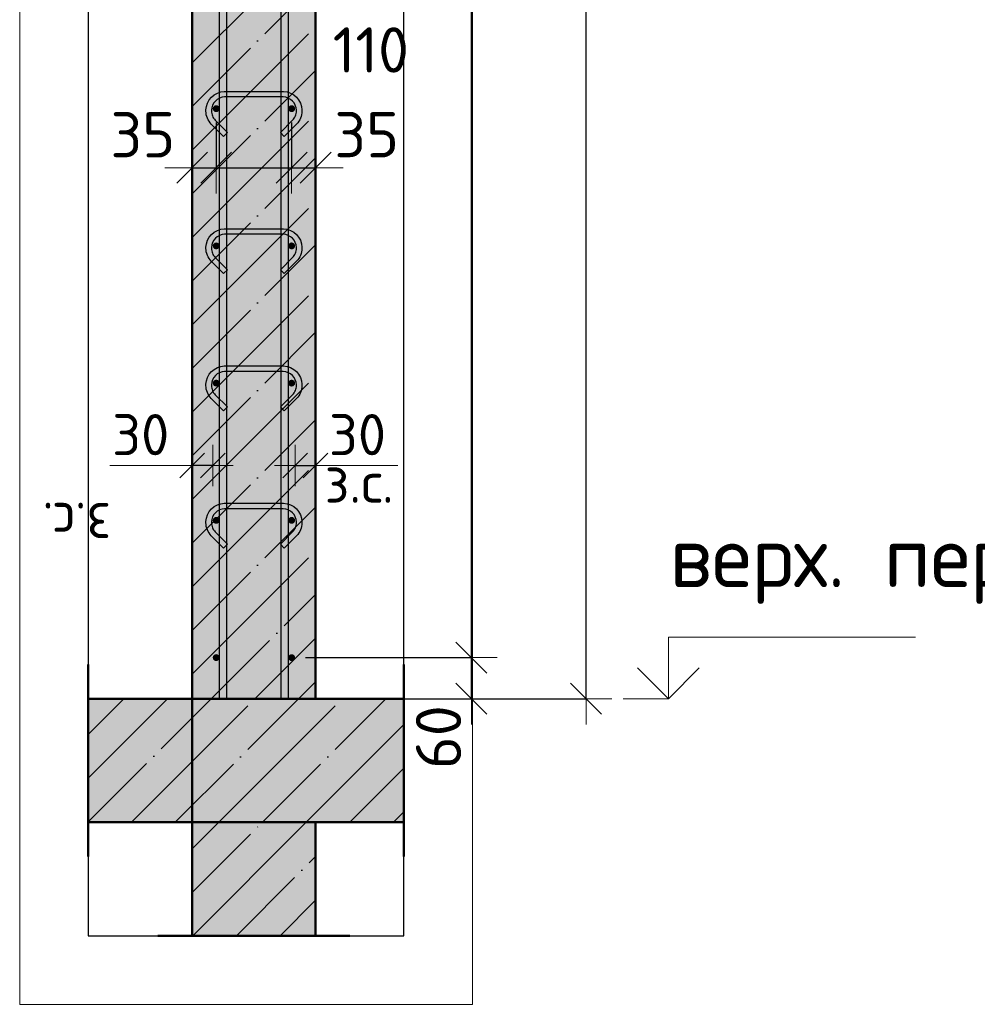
# Model space of a CAD drawing. Header units: millimetres. Extents: x -26477 to 45326, y 46540 to 77465.
# Tile 31 of 50: x 28802 to 30198, y 72040 to 73475. Entities that reach past the tile are written whole.
import ezdxf

# ---------------------------------------------------------------- set-up
doc = ezdxf.new("R2010")
doc.units = ezdxf.units.MM
doc.header["$PDMODE"] = 65
for name, pattern in [('______11', [150, 120, -15, 0, -15]), ('______5', [330, 240, -30, 30, -30]), ('________', [0])]:
    doc.linetypes.add(name, pattern=pattern)
for name, color, linetype, lineweight in [('Standard', 7, 'Continuous', 25), ('Арм.стержн. вертикальными 1', 22, 'Continuous', 35), ('Арм.стержн.горизонт. 1', 180, 'Continuous', 35), ('Высотная отметки_ общее', 7, 'Continuous', 13), ('Размерная линия_ общее', 7, 'Continuous', 13), ('Размерная линия_ общее_1', 7, 'Continuous', 13)]:
    doc.layers.add(name, color=color, linetype=linetype, lineweight=lineweight)
doc.layers.add('Арм.стержн.Стяжки', color=7, linetype='Continuous', lineweight=35, true_color=0x501e0f)
doc.styles.add('ISOCPEUR', font='ISOCPEUR')
doc.dimstyles.new('DIMSTYLE_2', dxfattribs={"dimtxt": 66, "dimasz": 75, "dimexe": 0, "dimexo": 0, "dimgap": 33, "dimtad": 2, "dimdec": 0, "dimrnd": 5, "dimzin": 12, "dimdsep": 46, "dimtxsty": 'ISOCPEUR', "dimblk1": 'ALL_ML_STRICH', "dimblk2": 'ALL_ML_STRICH', "dimsah": 1, "dimcen": 0, "dimclrd": 7, "dimclre": 256, "dimclrt": 7, "dimadec": 0, "dimazin": 0, "dimtfac": 1, "dimtdec": 0, "dimtix": 1, "dimtmove": 2, "dimatfit": 3, "dimfxl": 0, "dimtzin": 0, "dimlwd": 0, "dimlwe": -3, "dimarcsym": 0})
doc.dimstyles.new('DIMSTYLE_4', dxfattribs={"dimtxt": 66, "dimasz": 75, "dimexe": 0, "dimexo": 0, "dimgap": 33, "dimtad": 2, "dimdec": 0, "dimrnd": 5, "dimzin": 12, "dimdsep": 46, "dimtxsty": 'ISOCPEUR', "dimblk1": 'ALL_ML_STRICH', "dimblk2": 'ALL_ML_STRICH', "dimsah": 1, "dimcen": 0, "dimclrd": 7, "dimclre": 256, "dimclrt": 7, "dimadec": 0, "dimazin": 0, "dimtfac": 1, "dimtdec": 0, "dimtix": 1, "dimtmove": 2, "dimatfit": 3, "dimfxl": 0, "dimtvp": 1.2, "dimtzin": 0, "dimlwd": 0, "dimlwe": -3, "dimarcsym": 0})
doc.dimstyles.new('DIMSTYLE_5', dxfattribs={"dimtxt": 66, "dimasz": 75, "dimexe": 0, "dimexo": 0, "dimgap": 33, "dimtad": 2, "dimdec": 0, "dimrnd": 5, "dimzin": 12, "dimdsep": 46, "dimtxsty": 'ISOCPEUR', "dimblk1": 'ALL_ML_STRICH', "dimblk2": 'ALL_ML_STRICH', "dimsah": 1, "dimcen": 0, "dimclrd": 7, "dimclre": 256, "dimclrt": 7, "dimadec": 0, "dimazin": 0, "dimtfac": 1, "dimtdec": 0, "dimtix": 1, "dimtmove": 2, "dimatfit": 3, "dimfxl": 0, "dimtzin": 0, "dimlwd": 0, "dimlwe": -3, "dimarcsym": 0})
doc.dimstyles.new('DIMSTYLE_7', dxfattribs={"dimtxt": 60, "dimasz": 60, "dimexe": 0, "dimexo": 0.001, "dimgap": 30, "dimtad": 2, "dimdec": 0, "dimrnd": 5, "dimzin": 12, "dimdsep": 46, "dimtxsty": 'ISOCPEUR', "dimblk1": 'ALL_ML_STRICH', "dimblk2": 'ALL_ML_STRICH', "dimsah": 1, "dimcen": 0, "dimse1": 1, "dimse2": 1, "dimclrd": 7, "dimclre": 256, "dimclrt": 7, "dimadec": 0, "dimazin": 0, "dimtfac": 1, "dimtdec": 0, "dimtix": 1, "dimtmove": 2, "dimatfit": 3, "dimfxl": 0, "dimtvp": 1.2, "dimtzin": 0, "dimlwd": 0, "dimlwe": -3, "dimarcsym": 0})
doc.dimstyles.new('DIMSTYLE_8', dxfattribs={"dimtxt": 60, "dimasz": 60, "dimexe": 0, "dimexo": 0.001, "dimgap": 30, "dimtad": 2, "dimdec": 0, "dimrnd": 5, "dimzin": 12, "dimdsep": 46, "dimtxsty": 'ISOCPEUR', "dimblk1": 'ALL_ML_STRICH', "dimblk2": 'ALL_ML_STRICH', "dimsah": 1, "dimcen": 0, "dimse1": 1, "dimse2": 1, "dimclrd": 7, "dimclre": 256, "dimclrt": 7, "dimadec": 0, "dimazin": 0, "dimtfac": 1, "dimtdec": 0, "dimtix": 1, "dimtmove": 2, "dimatfit": 3, "dimfxl": 0, "dimtvp": 1.2, "dimtzin": 0, "dimlwd": 0, "dimlwe": -3, "dimarcsym": 0})

# ---------------------------------------------------------------- blocks, each defined once
blk = doc.blocks.new('ALL_ML_STRICH')
at = {"color": 0, "linetype": 'ByBlock', "lineweight": -2}
for p, q in [((0, -0.5), (0, 0.5)), ((-0.3, -0.3), (0.3, 0.3)), ((-1, 0), (0.5, 0))]:
    blk.add_line(p, q, dxfattribs=at)
blk = doc.blocks.new('*D4')
at = {"layer": 'DEFPOINTS', "color": 7, "linetype": 'Continuous', "lineweight": 13, "transparency": 33554687}
for p in [(29329.4, 75605), (29358, 72485), (29627.3, 72485)]:
    blk.add_point(p, dxfattribs=at)
at = {"layer": 'Размерная линия_ общее', "color": 253, "linetype": 'Continuous', "lineweight": -2, "true_color": 0xa0a0a0, "transparency": 33554687}
for p, q in [((29349.4, 75605), (29627.3, 75605)), ((29378, 72485), (29627.3, 72485))]:
    blk.add_line(p, q, dxfattribs=at)
at = {"layer": 'Размерная линия_ общее', "color": 7, "linetype": 'Continuous', "lineweight": -2, "transparency": 33554687}
blk.add_line((29627.3, 72485), (29627.3, 75605), dxfattribs=at)
at = {"layer": 'Размерная линия_ общее', "color": 7, "linetype": 'Continuous', "lineweight": 13, "transparency": 33554687, "xscale": 75, "yscale": 75, "zscale": 75}
for p, rotation in [((29627.3, 75605), 90), ((29627.3, 72485), 270)]:
    blk.add_blockref('ALL_ML_STRICH', p, dxfattribs=dict(at, rotation=rotation))
at = {"layer": 'Размерная линия_ общее', "color": 7, "linetype": 'Continuous', "lineweight": 13, "transparency": 33554687, "insert": (29579.3, 74054.9), "char_height": 66, "width": 264, "attachment_point": 5, "rotation": 90, "style": 'ISOCPEUR'}
blk.add_mtext('\\A1;{3120}', dxfattribs=at)
blk = doc.blocks.new('*D6')
at = {"layer": 'DEFPOINTS', "color": 7, "linetype": 'Continuous', "lineweight": 13, "transparency": 33554687}
for p in [(29198.1, 72545), (29256, 72485), (29460.1, 72485)]:
    blk.add_point(p, dxfattribs=at)
at = {"layer": 'Размерная линия_ общее', "color": 253, "linetype": 'Continuous', "lineweight": -2, "true_color": 0xa0a0a0, "transparency": 33554687}
for p, q in [((29218.1, 72545), (29460.1, 72545)), ((29276, 72485), (29460.1, 72485))]:
    blk.add_line(p, q, dxfattribs=at)
at = {"layer": 'Размерная линия_ общее', "color": 7, "linetype": 'Continuous', "lineweight": -2, "transparency": 33554687}
blk.add_line((29460.1, 72485), (29460.1, 72545), dxfattribs=at)
at = {"layer": 'Размерная линия_ общее', "color": 7, "linetype": 'Continuous', "lineweight": 13, "transparency": 33554687, "xscale": 75, "yscale": 75, "zscale": 75}
for p, rotation in [((29460.1, 72545), 90), ((29460.1, 72485), 270)]:
    blk.add_blockref('ALL_ML_STRICH', p, dxfattribs=dict(at, rotation=rotation))
at = {"layer": 'Размерная линия_ общее', "color": 7, "linetype": 'Continuous', "lineweight": 13, "transparency": 33554687, "insert": (29412.2, 72429.1), "char_height": 66, "width": 132, "attachment_point": 5, "rotation": 90, "style": 'ISOCPEUR'}
blk.add_mtext('\\A1;{60}', dxfattribs=at)
blk = doc.blocks.new('*D7')
at = {"layer": 'DEFPOINTS', "color": 7, "linetype": 'Continuous', "lineweight": 13, "transparency": 33554687}
for p in [(29198.1, 75545), (29198.1, 72545), (29460.1, 72545)]:
    blk.add_point(p, dxfattribs=at)
at = {"layer": 'Размерная линия_ общее', "color": 253, "linetype": 'Continuous', "lineweight": -2, "true_color": 0xa0a0a0, "transparency": 33554687}
for p, q in [((29218.1, 75545), (29460.1, 75545)), ((29218.1, 72545), (29460.1, 72545))]:
    blk.add_line(p, q, dxfattribs=at)
at = {"layer": 'Размерная линия_ общее', "color": 7, "linetype": 'Continuous', "lineweight": -2, "transparency": 33554687}
blk.add_line((29460.1, 72545), (29460.1, 75545), dxfattribs=at)
at = {"layer": 'Размерная линия_ общее', "color": 7, "linetype": 'Continuous', "lineweight": 13, "transparency": 33554687, "xscale": 75, "yscale": 75, "zscale": 75}
for p, rotation in [((29460.1, 75545), 90), ((29460.1, 72545), 270)]:
    blk.add_blockref('ALL_ML_STRICH', p, dxfattribs=dict(at, rotation=rotation))
at = {"layer": 'Размерная линия_ общее', "color": 7, "linetype": 'Continuous', "lineweight": 13, "transparency": 33554687, "insert": (29379.1, 73823), "char_height": 66, "width": 3.3, "attachment_point": 1, "rotation": 90, "line_spacing_factor": 0.60241, "style": 'ISOCPEUR'}
blk.add_mtext('\\W0.91;15х200=3000', dxfattribs=at)
blk = doc.blocks.new('COMPLEX_ELEVATIONDIM_0')
at = {"layer": 'Высотная отметки_ общее', "color": 7, "linetype": 'Continuous', "lineweight": 13, "transparency": 33554687}
for p, q in [((29747.3, 72485), (29747.3, 72575)), ((29747.3, 72575), (30107.3, 72575)), ((29747.3, 72485), (29702.3, 72530)), ((29747.3, 72485), (29792.3, 72530)), ((29747.3, 72485), (29681.2, 72485)), ((29747.3, 72485), (29747.3, 72485)), ((29747.3, 72485), (29747.3, 72485)), ((29747.3, 72485), (29747.3, 72485)), ((29747.3, 72485), (29747.3, 72485))]:
    blk.add_line(p, q, dxfattribs=at)
at = {"layer": 'Высотная отметки_ общее', "color": 7, "linetype": 'Continuous', "lineweight": 13, "transparency": 33554687, "insert": (29749.1, 72623.3), "char_height": 90, "width": 781.345, "attachment_point": 7, "style": 'ISOCPEUR'}
blk.add_mtext('\\W0.98;верх. перекр.', dxfattribs=at)
blk = doc.blocks.new('*D12')
at = {"layer": 'DEFPOINTS', "color": 7, "linetype": 'Continuous', "lineweight": 13, "transparency": 33554687}
for p in [(29203.1, 72824.9), (29203.1, 72816.2), (29233.1, 72816.2)]:
    blk.add_point(p, dxfattribs=at)
at = {"layer": 'Размерная линия_ общее_1', "color": 7, "linetype": 'Continuous', "lineweight": -2, "transparency": 33554687}
blk.add_line((29203.1, 72824.9), (29233.1, 72824.9), dxfattribs=at)
at = {"layer": 'Размерная линия_ общее_1', "color": 7, "linetype": 'Continuous', "lineweight": 13, "transparency": 33554687, "xscale": 60, "yscale": 60, "zscale": 60, "rotation": 180}
blk.add_blockref('ALL_ML_STRICH', (29203.1, 72824.9), dxfattribs=at)
at = {"layer": 'Размерная линия_ общее_1', "color": 7, "linetype": 'Continuous', "lineweight": 13, "transparency": 33554687, "xscale": 60, "yscale": 60, "zscale": 60}
blk.add_blockref('ALL_ML_STRICH', (29233.1, 72824.9), dxfattribs=at)
at = {"layer": 'Размерная линия_ общее_1', "color": 7, "linetype": 'Continuous', "lineweight": 13, "transparency": 33554687, "insert": (29294.1, 72869.9), "char_height": 60, "width": 120, "attachment_point": 5, "style": 'ISOCPEUR'}
blk.add_mtext('\\A1;{30}', dxfattribs=at)
at = {"layer": 'Размерная линия_ общее_1', "color": 7, "linetype": 'Continuous', "lineweight": 13, "transparency": 33554687, "insert": (29246.2, 72830.7), "char_height": 60, "width": 3, "attachment_point": 1, "line_spacing_factor": 0.60241, "style": 'ISOCPEUR'}
blk.add_mtext('з.с.', dxfattribs=at)
blk = doc.blocks.new('*D13')
at = {"layer": 'DEFPOINTS', "color": 7, "linetype": 'Continuous', "lineweight": 13, "transparency": 33554687}
for p in [(29083.1, 72824.9), (29053.1, 72816.2), (29083.1, 72816.2)]:
    blk.add_point(p, dxfattribs=at)
at = {"layer": 'Размерная линия_ общее_1', "color": 7, "linetype": 'Continuous', "lineweight": -2, "transparency": 33554687}
blk.add_line((29083.1, 72824.9), (29053.1, 72824.9), dxfattribs=at)
at = {"layer": 'Размерная линия_ общее_1', "color": 7, "linetype": 'Continuous', "lineweight": 13, "transparency": 33554687, "xscale": 60, "yscale": 60, "zscale": 60}
for p, rotation in [((29083.1, 72824.9), 360), ((29053.1, 72824.9), 180)]:
    blk.add_blockref('ALL_ML_STRICH', p, dxfattribs=dict(at, rotation=rotation))
at = {"layer": 'Размерная линия_ общее_1', "color": 7, "linetype": 'Continuous', "lineweight": 13, "transparency": 33554687, "insert": (28978.1, 72869.9), "char_height": 60, "width": 120, "attachment_point": 5, "style": 'ISOCPEUR'}
blk.add_mtext('\\A1;{30}', dxfattribs=at)
at = {"layer": 'Размерная линия_ общее_1', "color": 7, "linetype": 'Continuous', "lineweight": 13, "transparency": 33554687, "insert": (28935.1, 72710.7), "char_height": 60, "width": 3, "attachment_point": 1, "rotation": 180, "line_spacing_factor": 0.60241, "style": 'ISOCPEUR'}
blk.add_mtext('з.с.', dxfattribs=at)
blk = doc.blocks.new('*D14')
at = {"layer": 'DEFPOINTS', "color": 7, "linetype": 'Continuous', "lineweight": 13, "transparency": 33554687}
for p in [(29088.1, 73345), (29053.1, 73258.9), (29053.1, 73218)]:
    blk.add_point(p, dxfattribs=at)
at = {"layer": 'Размерная линия_ общее', "color": 253, "linetype": 'Continuous', "lineweight": -2, "true_color": 0xa0a0a0, "transparency": 33554687}
for p, q in [((29088.1, 73325), (29088.1, 73258.9)), ((29053.1, 73238), (29053.1, 73258.9))]:
    blk.add_line(p, q, dxfattribs=at)
at = {"layer": 'Размерная линия_ общее', "color": 7, "linetype": 'Continuous', "lineweight": -2, "transparency": 33554687}
blk.add_line((29053.1, 73258.9), (29088.1, 73258.9), dxfattribs=at)
at = {"layer": 'Размерная линия_ общее', "color": 7, "linetype": 'Continuous', "lineweight": 13, "transparency": 33554687, "xscale": 75, "yscale": 75, "zscale": 75}
blk.add_blockref('ALL_ML_STRICH', (29088.1, 73258.9), dxfattribs=at)
at = {"layer": 'Размерная линия_ общее', "color": 7, "linetype": 'Continuous', "lineweight": 13, "transparency": 33554687, "xscale": 75, "yscale": 75, "zscale": 75, "rotation": 180}
blk.add_blockref('ALL_ML_STRICH', (29053.1, 73258.9), dxfattribs=at)
at = {"layer": 'Размерная линия_ общее', "color": 7, "linetype": 'Continuous', "lineweight": 13, "transparency": 33554687, "insert": (28981.2, 73306.9), "char_height": 66, "width": 132, "attachment_point": 5, "style": 'ISOCPEUR'}
blk.add_mtext('\\A1;{35}', dxfattribs=at)
blk = doc.blocks.new('*D15')
at = {"layer": 'DEFPOINTS', "color": 7, "linetype": 'Continuous', "lineweight": 13, "transparency": 33554687}
for p in [(29088.1, 73345), (29198.1, 73345), (29088.1, 73258.9)]:
    blk.add_point(p, dxfattribs=at)
at = {"layer": 'Размерная линия_ общее', "color": 253, "linetype": 'Continuous', "lineweight": -2, "true_color": 0xa0a0a0, "transparency": 33554687}
for p, q in [((29088.1, 73325), (29088.1, 73258.9)), ((29198.1, 73325), (29198.1, 73258.9))]:
    blk.add_line(p, q, dxfattribs=at)
at = {"layer": 'Размерная линия_ общее', "color": 7, "linetype": 'Continuous', "lineweight": -2, "transparency": 33554687}
blk.add_line((29088.1, 73258.9), (29198.1, 73258.9), dxfattribs=at)
at = {"layer": 'Размерная линия_ общее', "color": 7, "linetype": 'Continuous', "lineweight": 13, "transparency": 33554687, "xscale": 75, "yscale": 75, "zscale": 75, "rotation": 180}
blk.add_blockref('ALL_ML_STRICH', (29088.1, 73258.9), dxfattribs=at)
at = {"layer": 'Размерная линия_ общее', "color": 7, "linetype": 'Continuous', "lineweight": 13, "transparency": 33554687, "xscale": 75, "yscale": 75, "zscale": 75}
blk.add_blockref('ALL_ML_STRICH', (29198.1, 73258.9), dxfattribs=at)
at = {"layer": 'Размерная линия_ общее', "color": 7, "linetype": 'Continuous', "lineweight": 13, "transparency": 33554687, "insert": (29313.6, 73430.5), "char_height": 66, "width": 198, "attachment_point": 5, "style": 'ISOCPEUR'}
blk.add_mtext('\\A1;{110}', dxfattribs=at)
blk = doc.blocks.new('*D16')
at = {"layer": 'DEFPOINTS', "color": 7, "linetype": 'Continuous', "lineweight": 13, "transparency": 33554687}
for p in [(29198.1, 73345), (29198.1, 73258.9), (29233.1, 73221.4)]:
    blk.add_point(p, dxfattribs=at)
at = {"layer": 'Размерная линия_ общее', "color": 253, "linetype": 'Continuous', "lineweight": -2, "true_color": 0xa0a0a0, "transparency": 33554687}
for p, q in [((29198.1, 73325), (29198.1, 73258.9)), ((29233.1, 73241.4), (29233.1, 73258.9))]:
    blk.add_line(p, q, dxfattribs=at)
at = {"layer": 'Размерная линия_ общее', "color": 7, "linetype": 'Continuous', "lineweight": -2, "transparency": 33554687}
blk.add_line((29198.1, 73258.9), (29233.1, 73258.9), dxfattribs=at)
at = {"layer": 'Размерная линия_ общее', "color": 7, "linetype": 'Continuous', "lineweight": 13, "transparency": 33554687, "xscale": 75, "yscale": 75, "zscale": 75}
blk.add_blockref('ALL_ML_STRICH', (29233.1, 73258.9), dxfattribs=at)
at = {"layer": 'Размерная линия_ общее', "color": 7, "linetype": 'Continuous', "lineweight": 13, "transparency": 33554687, "xscale": 75, "yscale": 75, "zscale": 75, "rotation": 180}
blk.add_blockref('ALL_ML_STRICH', (29198.1, 73258.9), dxfattribs=at)
at = {"layer": 'Размерная линия_ общее', "color": 7, "linetype": 'Continuous', "lineweight": 13, "transparency": 33554687, "insert": (29307.5, 73307), "char_height": 66, "width": 132, "attachment_point": 5, "style": 'ISOCPEUR'}
blk.add_mtext('\\A1;{35}', dxfattribs=at)

msp = doc.modelspace()

# ---------------------------------------------------------------- hatches: boundary and pattern name
at = {"linetype": 'Continuous', "lineweight": -3, "transparency": 33554687}
msp.add_hatch(color=7, dxfattribs=at).paths.add_polyline_path([(28901.7, 72485), (28901.7, 72305), (29361.7, 72305), (29361.7, 72485)])
at = {"layer": 'Standard', "linetype": 'Continuous', "lineweight": -3, "transparency": 33554687}
msp.add_hatch(color=7, dxfattribs=at).paths.add_polyline_path([(29233.1, 75605), (29053.1, 75605), (29053.1, 72485), (29233.1, 72485)])
at = {"layer": 'Standard', "linetype": 'Continuous', "lineweight": 13, "transparency": 33554687}
msp.add_hatch(color=7, dxfattribs=at).paths.add_polyline_path([(29233.1, 72305), (29053.1, 72305), (29053.1, 72139.7), (29233.1, 72139.7)])
at = {"layer": 'Арм.стержн.горизонт. 1', "linetype": 'Continuous', "lineweight": 50, "transparency": 33554687}
for points in [[(29093.1, 73345), (29092.8, 73346.9), (29091.7, 73348.5), (29090.1, 73349.6), (29088.1, 73350), (29086.2, 73349.6), (29084.6, 73348.5), (29083.5, 73346.9), (29083.1, 73345), (29083.5, 73343), (29084.6, 73341.4), (29086.2, 73340.3), (29088.1, 73340), (29090.1, 73340.3), (29091.7, 73341.4), (29092.8, 73343)], [(29203.1, 73345), (29202.8, 73346.9), (29201.7, 73348.5), (29200.1, 73349.6), (29198.1, 73350), (29196.2, 73349.6), (29194.6, 73348.5), (29193.5, 73346.9), (29193.1, 73345), (29193.5, 73343), (29194.6, 73341.4), (29196.2, 73340.3), (29198.1, 73340), (29200.1, 73340.3), (29201.7, 73341.4), (29202.8, 73343)], [(29093.1, 73145), (29092.8, 73146.9), (29091.7, 73148.5), (29090.1, 73149.6), (29088.1, 73150), (29086.2, 73149.6), (29084.6, 73148.5), (29083.5, 73146.9), (29083.1, 73145), (29083.5, 73143), (29084.6, 73141.4), (29086.2, 73140.3), (29088.1, 73140), (29090.1, 73140.3), (29091.7, 73141.4), (29092.8, 73143)], [(29203.1, 73145), (29202.8, 73146.9), (29201.7, 73148.5), (29200.1, 73149.6), (29198.1, 73150), (29196.2, 73149.6), (29194.6, 73148.5), (29193.5, 73146.9), (29193.1, 73145), (29193.5, 73143), (29194.6, 73141.4), (29196.2, 73140.3), (29198.1, 73140), (29200.1, 73140.3), (29201.7, 73141.4), (29202.8, 73143)], [(29093.1, 72945), (29092.8, 72946.9), (29091.7, 72948.5), (29090.1, 72949.6), (29088.1, 72950), (29086.2, 72949.6), (29084.6, 72948.5), (29083.5, 72946.9), (29083.1, 72945), (29083.5, 72943), (29084.6, 72941.4), (29086.2, 72940.3), (29088.1, 72940), (29090.1, 72940.3), (29091.7, 72941.4), (29092.8, 72943)], [(29203.1, 72945), (29202.8, 72946.9), (29201.7, 72948.5), (29200.1, 72949.6), (29198.1, 72950), (29196.2, 72949.6), (29194.6, 72948.5), (29193.5, 72946.9), (29193.1, 72945), (29193.5, 72943), (29194.6, 72941.4), (29196.2, 72940.3), (29198.1, 72940), (29200.1, 72940.3), (29201.7, 72941.4), (29202.8, 72943)], [(29093.1, 72745), (29092.8, 72746.9), (29091.7, 72748.5), (29090.1, 72749.6), (29088.1, 72750), (29086.2, 72749.6), (29084.6, 72748.5), (29083.5, 72746.9), (29083.1, 72745), (29083.5, 72743), (29084.6, 72741.4), (29086.2, 72740.3), (29088.1, 72740), (29090.1, 72740.3), (29091.7, 72741.4), (29092.8, 72743)], [(29203.1, 72745), (29202.8, 72746.9), (29201.7, 72748.5), (29200.1, 72749.6), (29198.1, 72750), (29196.2, 72749.6), (29194.6, 72748.5), (29193.5, 72746.9), (29193.1, 72745), (29193.5, 72743), (29194.6, 72741.4), (29196.2, 72740.3), (29198.1, 72740), (29200.1, 72740.3), (29201.7, 72741.4), (29202.8, 72743)], [(29093.1, 72545), (29092.8, 72546.9), (29091.7, 72548.5), (29090.1, 72549.6), (29088.1, 72550), (29086.2, 72549.6), (29084.6, 72548.5), (29083.5, 72546.9), (29083.1, 72545), (29083.5, 72543), (29084.6, 72541.4), (29086.2, 72540.3), (29088.1, 72540), (29090.1, 72540.3), (29091.7, 72541.4), (29092.8, 72543)], [(29203.1, 72545), (29202.8, 72546.9), (29201.7, 72548.5), (29200.1, 72549.6), (29198.1, 72550), (29196.2, 72549.6), (29194.6, 72548.5), (29193.5, 72546.9), (29193.1, 72545), (29193.5, 72543), (29194.6, 72541.4), (29196.2, 72540.3), (29198.1, 72540), (29200.1, 72540.3), (29201.7, 72541.4), (29202.8, 72543)]]:
    msp.add_hatch(color=4, dxfattribs=at).paths.add_polyline_path(points)

# ---------------------------------------------------------------- linework, layer by layer
at = {"color": 52, "linetype": 'Continuous', "lineweight": -3, "transparency": 33554687}
for p, q in [((28901.7, 76757.2), (28901.7, 72139.7)), ((28901.7, 76757.2), (28901.7, 72139.7)), ((29361.7, 72139.7), (29361.7, 76757.2)), ((29361.7, 72139.7), (29361.7, 76757.2)), ((28901.7, 72139.7), (29361.7, 72139.7)), ((28901.7, 72139.7), (29361.7, 72139.7))]:
    msp.add_line(p, q, dxfattribs=at)
at = {"color": 7, "linetype": 'Continuous', "lineweight": 50, "transparency": 33554687}
for p, q in [((28901.7, 72255), (28901.7, 72535)), ((29361.7, 72535), (29361.7, 72255)), ((29053.1, 72485), (28901.7, 72485)), ((29233.1, 72485), (29053.1, 72485)), ((29361.7, 72485), (29233.1, 72485)), ((28901.7, 72305), (29053.1, 72305)), ((29053.1, 72305), (29233.1, 72305)), ((29233.1, 72305), (29361.7, 72305))]:
    msp.add_line(p, q, dxfattribs=at)
at = {"color": 7, "linetype": '______11', "lineweight": -3, "transparency": 33554687}
for p, q in [((28901.7, 72433), (28953.7, 72485)), ((28901.7, 72305.7), (29081, 72485)), ((29028.3, 72305), (29208.3, 72485)), ((29155.5, 72305), (29335.5, 72485)), ((29282.8, 72305), (29361.7, 72383.9))]:
    msp.add_line(p, q, dxfattribs=at)
at = {"color": 7, "linetype": '______5', "lineweight": -3, "transparency": 33554687}
for p, q in [((28901.7, 72369.4), (29017.3, 72485)), ((28964.6, 72305), (29144.6, 72485)), ((29091.9, 72305), (29271.9, 72485)), ((29219.2, 72305), (29361.7, 72447.5)), ((29346.5, 72305), (29361.7, 72320.2))]:
    msp.add_line(p, q, dxfattribs=at)
at = {"color": 7, "linetype": '________', "lineweight": 50, "transparency": 33554687}
msp.add_line((29053.1, 72485), (29053.1, 72305), dxfattribs=at)
at = {"layer": 'Standard', "color": 7, "linetype": 'Continuous', "lineweight": 50, "transparency": 33554687}
for p, q in [((29053.1, 75605), (29053.1, 72485)), ((29233.1, 72485), (29233.1, 75605)), ((29053.1, 72485), (29233.1, 72485)), ((29233.1, 72305), (29053.1, 72305)), ((29053.1, 72305), (29053.1, 72139.7)), ((29233.1, 72139.7), (29233.1, 72305)), ((29283.1, 72139.7), (29003.1, 72139.7))]:
    msp.add_line(p, q, dxfattribs=at)
at = {"layer": 'Standard', "color": 7, "linetype": '______5', "lineweight": -3, "transparency": 33554687}
for p, q in [((29053.1, 73411.7), (29233.1, 73591.7)), ((29053.1, 73284.4), (29233.1, 73464.4)), ((29053.1, 73157.2), (29233.1, 73337.2)), ((29053.1, 73029.9), (29233.1, 73209.9)), ((29053.1, 72902.6), (29233.1, 73082.6)), ((29053.1, 72775.3), (29233.1, 72955.3)), ((29053.1, 72648.1), (29233.1, 72828.1)), ((29053.1, 72520.8), (29233.1, 72700.8)), ((29144.6, 72485), (29233.1, 72573.5)), ((29053.1, 72266.2), (29091.9, 72305)), ((29054, 72139.7), (29219.2, 72305)), ((29181.2, 72139.7), (29233.1, 72191.7))]:
    msp.add_line(p, q, dxfattribs=at)
at = {"layer": 'Standard', "color": 7, "linetype": '______11', "lineweight": -3, "transparency": 33554687}
for p, q in [((29053.1, 73348.1), (29233.1, 73528.1)), ((29053.1, 73220.8), (29233.1, 73400.8)), ((29053.1, 73093.5), (29233.1, 73273.5)), ((29053.1, 72966.3), (29233.1, 73146.3)), ((29053.1, 72839), (29233.1, 73019)), ((29053.1, 72711.7), (29233.1, 72891.7)), ((29053.1, 72584.4), (29233.1, 72764.4)), ((29081, 72485), (29233.1, 72637.1)), ((29208.3, 72485), (29233.1, 72509.9)), ((29053.1, 72202.6), (29155.5, 72305)), ((29117.6, 72139.7), (29233.1, 72255.3))]:
    msp.add_line(p, q, dxfattribs=at)
at = {"layer": 'Standard', "color": 7, "linetype": 'Continuous', "lineweight": 13, "transparency": 33554687}
for p, q in [((29053.1, 72824.9), (28933.1, 72824.9)), ((29233.1, 72824.9), (29353.1, 72824.9))]:
    msp.add_line(p, q, dxfattribs=at)
msp.add_lwpolyline([(28801.7, 72039.7), (29461.7, 72039.7), (29461.7, 76857.2), (28801.7, 76857.2), (28801.7, 72039.7)], dxfattribs=at)
at = {"layer": 'Арм.стержн. вертикальными 1', "color": 4, "linetype": 'Continuous', "lineweight": 25, "transparency": 33554687}
for points in [[(29093.1, 72485), (29093.1, 76615), (29103.1, 76615), (29103.1, 72485), (29093.1, 72485)], [(29093.1, 72485), (29093.1, 76615), (29103.1, 76615), (29103.1, 72485), (29093.1, 72485)], [(29183.1, 72485), (29183.1, 76615), (29193.1, 76615), (29193.1, 72485), (29183.1, 72485)], [(29183.1, 72485), (29183.1, 76615), (29193.1, 76615), (29193.1, 72485), (29183.1, 72485)]]:
    msp.add_lwpolyline(points, dxfattribs=at)
at = {"layer": 'Арм.стержн.горизонт. 1', "color": 52, "linetype": 'Continuous', "lineweight": 50, "transparency": 33554687}
for p, q in [((29053.1, 72485), (29053.1, 72485)), ((29233.2, 72485), (29233.2, 72485))]:
    msp.add_line(p, q, dxfattribs=at)
at = {"layer": 'Арм.стержн.Стяжки', "color": 40, "linetype": 'Continuous', "lineweight": 25, "transparency": 33554687}
for points in [[(29181.7, 73310.2), (29199.6, 73328.1), (29200.8, 73329.5), (29201.9, 73331), (29202.8, 73332.6), (29203.6, 73334.3), (29204.2, 73336), (29204.7, 73337.8), (29205, 73339.7), (29205.2, 73341.6), (29205.2, 73342.7), (29204.6, 73346.3), (29203.4, 73350), (29201.6, 73353.4), (29199.3, 73356.1), (29196.6, 73358.4), (29193.2, 73360.2), (29189.5, 73361.5), (29185.9, 73362), (29100.4, 73362), (29096.8, 73361.5), (29093.1, 73360.2), (29089.7, 73358.4), (29087, 73356.1), (29084.7, 73353.4), (29082.9, 73350), (29081.7, 73346.3), (29081.2, 73342.7), (29081.2, 73341.6), (29081.3, 73339.7), (29081.6, 73337.8), (29082.1, 73336), (29082.7, 73334.3), (29083.5, 73332.6), (29084.4, 73331), (29085.5, 73329.5), (29086.7, 73328.1), (29104.6, 73310.2), (29098.9, 73304.6), (29080.9, 73322.6), (29079.2, 73324.5), (29077.7, 73326.7), (29076.4, 73328.9), (29075.3, 73331.2), (29074.4, 73333.7), (29073.7, 73336.2), (29073.3, 73338.8), (29073.2, 73341.3), (29073.2, 73343.3), (29073.8, 73348.2), (29075.5, 73353.2), (29078.1, 73357.9), (29081.3, 73361.8), (29085.2, 73365), (29089.9, 73367.6), (29094.9, 73369.3), (29099.8, 73370), (29186.5, 73370), (29191.4, 73369.3), (29196.4, 73367.6), (29201.1, 73365), (29205, 73361.8), (29208.2, 73357.9), (29210.8, 73353.2), (29212.5, 73348.2), (29213.2, 73343.3), (29213.2, 73341.3), (29213, 73338.8), (29212.6, 73336.2), (29211.9, 73333.7), (29211, 73331.2), (29209.9, 73328.9), (29208.6, 73326.7), (29207.1, 73324.5), (29205.4, 73322.6), (29187.4, 73304.6), (29181.7, 73310.2)], [(29181.7, 73110.2), (29199.6, 73128.1), (29200.8, 73129.5), (29201.9, 73131), (29202.8, 73132.6), (29203.6, 73134.3), (29204.2, 73136), (29204.7, 73137.8), (29205, 73139.7), (29205.2, 73141.6), (29205.2, 73142.7), (29204.6, 73146.3), (29203.4, 73150), (29201.6, 73153.4), (29199.3, 73156.1), (29196.6, 73158.4), (29193.2, 73160.2), (29189.5, 73161.5), (29185.9, 73162), (29100.4, 73162), (29096.8, 73161.5), (29093.1, 73160.2), (29089.7, 73158.4), (29087, 73156.1), (29084.7, 73153.4), (29082.9, 73150), (29081.7, 73146.3), (29081.2, 73142.7), (29081.2, 73141.6), (29081.3, 73139.7), (29081.6, 73137.8), (29082.1, 73136), (29082.7, 73134.3), (29083.5, 73132.6), (29084.4, 73131), (29085.5, 73129.5), (29086.7, 73128.1), (29104.6, 73110.2), (29098.9, 73104.6), (29080.9, 73122.6), (29079.2, 73124.5), (29077.7, 73126.7), (29076.4, 73128.9), (29075.3, 73131.2), (29074.4, 73133.7), (29073.7, 73136.2), (29073.3, 73138.8), (29073.2, 73141.3), (29073.2, 73143.3), (29073.8, 73148.2), (29075.5, 73153.2), (29078.1, 73157.9), (29081.3, 73161.8), (29085.2, 73165), (29089.9, 73167.6), (29094.9, 73169.3), (29099.8, 73170), (29186.5, 73170), (29191.4, 73169.3), (29196.4, 73167.6), (29201.1, 73165), (29205, 73161.8), (29208.2, 73157.9), (29210.8, 73153.2), (29212.5, 73148.2), (29213.2, 73143.3), (29213.2, 73141.3), (29213, 73138.8), (29212.6, 73136.2), (29211.9, 73133.7), (29211, 73131.2), (29209.9, 73128.9), (29208.6, 73126.7), (29207.1, 73124.5), (29205.4, 73122.6), (29187.4, 73104.6), (29181.7, 73110.2)], [(29181.7, 72910.2), (29199.6, 72928.1), (29200.8, 72929.5), (29201.9, 72931), (29202.8, 72932.6), (29203.6, 72934.3), (29204.2, 72936), (29204.7, 72937.8), (29205, 72939.7), (29205.2, 72941.6), (29205.2, 72942.7), (29204.6, 72946.3), (29203.4, 72950), (29201.6, 72953.4), (29199.3, 72956.1), (29196.6, 72958.4), (29193.2, 72960.2), (29189.5, 72961.5), (29185.9, 72962), (29100.4, 72962), (29096.8, 72961.5), (29093.1, 72960.2), (29089.7, 72958.4), (29087, 72956.1), (29084.7, 72953.4), (29082.9, 72950), (29081.7, 72946.3), (29081.2, 72942.7), (29081.2, 72941.6), (29081.3, 72939.7), (29081.6, 72937.8), (29082.1, 72936), (29082.7, 72934.3), (29083.5, 72932.6), (29084.4, 72931), (29085.5, 72929.5), (29086.7, 72928.1), (29104.6, 72910.2), (29098.9, 72904.6), (29080.9, 72922.6), (29079.2, 72924.5), (29077.7, 72926.7), (29076.4, 72928.9), (29075.3, 72931.2), (29074.4, 72933.7), (29073.7, 72936.2), (29073.3, 72938.8), (29073.2, 72941.3), (29073.2, 72943.3), (29073.8, 72948.2), (29075.5, 72953.2), (29078.1, 72957.9), (29081.3, 72961.8), (29085.2, 72965), (29089.9, 72967.6), (29094.9, 72969.3), (29099.8, 72970), (29186.5, 72970), (29191.4, 72969.3), (29196.4, 72967.6), (29201.1, 72965), (29205, 72961.8), (29208.2, 72957.9), (29210.8, 72953.2), (29212.5, 72948.2), (29213.2, 72943.3), (29213.2, 72941.3), (29213, 72938.8), (29212.6, 72936.2), (29211.9, 72933.7), (29211, 72931.2), (29209.9, 72928.9), (29208.6, 72926.7), (29207.1, 72924.5), (29205.4, 72922.6), (29187.4, 72904.6), (29181.7, 72910.2)], [(29181.7, 72710.2), (29199.6, 72728.1), (29200.8, 72729.5), (29201.9, 72731), (29202.8, 72732.6), (29203.6, 72734.3), (29204.2, 72736), (29204.7, 72737.8), (29205, 72739.7), (29205.2, 72741.6), (29205.2, 72742.7), (29204.6, 72746.3), (29203.4, 72750), (29201.6, 72753.4), (29199.3, 72756.1), (29196.6, 72758.4), (29193.2, 72760.2), (29189.5, 72761.5), (29185.9, 72762), (29100.4, 72762), (29096.8, 72761.5), (29093.1, 72760.2), (29089.7, 72758.4), (29087, 72756.1), (29084.7, 72753.4), (29082.9, 72750), (29081.7, 72746.3), (29081.2, 72742.7), (29081.2, 72741.6), (29081.3, 72739.7), (29081.6, 72737.8), (29082.1, 72736), (29082.7, 72734.3), (29083.5, 72732.6), (29084.4, 72731), (29085.5, 72729.5), (29086.7, 72728.1), (29104.6, 72710.2), (29098.9, 72704.6), (29080.9, 72722.6), (29079.2, 72724.5), (29077.7, 72726.7), (29076.4, 72728.9), (29075.3, 72731.2), (29074.4, 72733.7), (29073.7, 72736.2), (29073.3, 72738.8), (29073.2, 72741.3), (29073.2, 72743.3), (29073.8, 72748.2), (29075.5, 72753.2), (29078.1, 72757.9), (29081.3, 72761.8), (29085.2, 72765), (29089.9, 72767.6), (29094.9, 72769.3), (29099.8, 72770), (29186.5, 72770), (29191.4, 72769.3), (29196.4, 72767.6), (29201.1, 72765), (29205, 72761.8), (29208.2, 72757.9), (29210.8, 72753.2), (29212.5, 72748.2), (29213.2, 72743.3), (29213.2, 72741.3), (29213, 72738.8), (29212.6, 72736.2), (29211.9, 72733.7), (29211, 72731.2), (29209.9, 72728.9), (29208.6, 72726.7), (29207.1, 72724.5), (29205.4, 72722.6), (29187.4, 72704.6), (29181.7, 72710.2)]]:
    msp.add_lwpolyline(points, dxfattribs=at)

# ---------------------------------------------------------------- block references
at = {"layer": 'Высотная отметки_ общее', "color": 7, "linetype": 'Continuous', "lineweight": 13, "transparency": 33554687}
msp.add_blockref('COMPLEX_ELEVATIONDIM_0', (0, 0), dxfattribs=at)

# ---------------------------------------------------------------- dimensions: what is measured, and where the dimension line sits
at = {"layer": 'Размерная линия_ общее', "color": 7, "linetype": 'Continuous', "lineweight": 13, "transparency": 33554687}
for base, p1, p2, dimstyle, picture, middle in [((29627.3, 75605), (29378, 72485), (29349.4, 75605), 'DIMSTYLE_2', '*D4', (29579.3, 74054.9)), ((29460.1, 72545), (29276, 72485), (29218.1, 72545), 'DIMSTYLE_4', '*D6', (29412.2, 72429.1))]:
    dim = msp.add_linear_dim(base=base, p1=p1, p2=p2, angle=90, dimstyle=dimstyle, override={"dimpost": '<>', "dimclrd": 7, "dimclre": 253, "dimclrt": 7, "dimlwd": 0, "dimlwe": 65533}, dxfattribs=at)
    dim.commit()
    dim.dimension.update_dxf_attribs({"geometry": picture, "text_midpoint": middle, "dimtype": 160})
dim = msp.add_linear_dim(base=(29460.1, 75545), p1=(29218.1, 72545), p2=(29218.1, 75545), angle=90, text='\\W0.91;15х200=3000', dimstyle='DIMSTYLE_5', override={"dimpost": '<>', "dimclrd": 7, "dimclre": 253, "dimclrt": 7, "dimlwd": 0, "dimlwe": 65533}, dxfattribs=at)
dim.commit()
dim.dimension.update_dxf_attribs({"geometry": '*D7', "text_midpoint": (29427.1, 74045), "dimtype": 160})
for base, p1, p2, picture, middle in [((29198.1, 73258.9), (29088.1, 73325), (29198.1, 73325), '*D15', (29313.6, 73430.5)), ((29088.1, 73258.9), (29053.1, 73238), (29088.1, 73325), '*D14', (28981.2, 73306.9)), ((29233.1, 73258.9), (29198.1, 73325), (29233.1, 73241.4), '*D16', (29307.5, 73307))]:
    dim = msp.add_linear_dim(base=base, p1=p1, p2=p2, dimstyle='DIMSTYLE_4', override={"dimpost": '<>', "dimclrd": 7, "dimclre": 253, "dimclrt": 7, "dimlwd": 0, "dimlwe": 65533}, dxfattribs=at)
    dim.commit()
    dim.dimension.update_dxf_attribs({"geometry": picture, "text_midpoint": middle, "dimtype": 160})
at = {"layer": 'Размерная линия_ общее_1', "color": 7, "linetype": 'Continuous', "lineweight": 13, "transparency": 33554687}
dim = msp.add_linear_dim(base=(29053.1, 72824.9), p1=(29083.1, 72816.2), p2=(29053.1, 72816.2), angle=180, text='<>\\Xз.с.', dimstyle='DIMSTYLE_8', override={"dimpost": '<>', "dimclrd": 7, "dimclre": 253, "dimclrt": 7, "dimlwd": 0, "dimlwe": 65533}, dxfattribs=at)
dim.commit()
dim.dimension.update_dxf_attribs({"geometry": '*D13', "text_midpoint": (28978.1, 72869.9), "dimtype": 160})
dim = msp.add_linear_dim(base=(29233.1, 72824.9), p1=(29203.1, 72816.2), p2=(29233.1, 72816.2), text='<>\\Xз.с.', dimstyle='DIMSTYLE_7', override={"dimpost": '<>', "dimclrd": 7, "dimclre": 253, "dimclrt": 7, "dimlwd": 0, "dimlwe": 65533}, dxfattribs=at)
dim.commit()
dim.dimension.update_dxf_attribs({"geometry": '*D12', "text_midpoint": (29294.1, 72869.9), "dimtype": 160})

doc.saveas('drawing.dxf')
